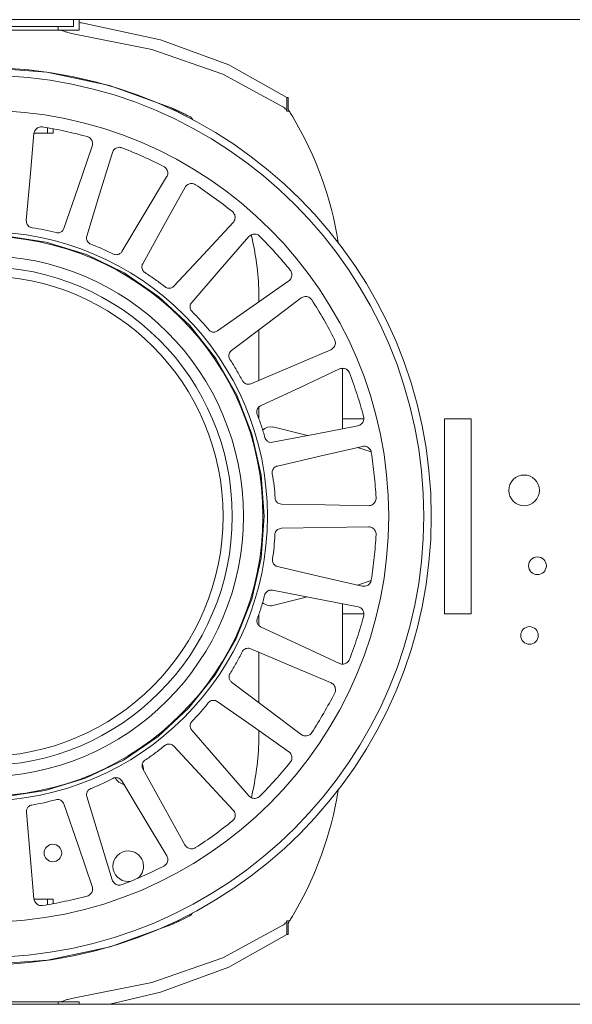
# Model space of a CAD drawing. Header units: millimetres. Extents: x -6861 to -4784, y -1296 to 6808.
# Tile 3 of 16: x -6659 to -6580, y 230 to 371. Entities that reach past the tile are written whole.
import ezdxf

# ---------------------------------------------------------------- set-up
doc = ezdxf.new("R2010")
doc.units = ezdxf.units.MM
doc.layers.add('E-LITE-EQPM', color=7, linetype='Continuous', lineweight=20)

# ---------------------------------------------------------------- blocks, each defined once
blk = doc.blocks.new('COLIN-2_GLB - 034008501 COLIN-1 White downlight LED 18_25W 2700K 20_ 2100_2775 lm-658659-Alzado_PDF')
at = {"layer": 'E-LITE-EQPM'}
for p, q in [((-6734.5, 371.26), (-6424.5, 371.26)), ((-6677.58, 370.3), (-6651.58, 370.3)), ((-6653.8, 370.3), (-6653.8, 369.77)), ((-6651.58, 370.3), (-6651.58, 371.26)), ((-6650.78, 369.77), (-6650.78, 371.26)), ((-6653.8, 369.77), (-6675.36, 369.77)), ((-6652.03, 369.77), (-6653.8, 369.77)), ((-6650.78, 369.77), (-6652.03, 369.77)), ((-6620.95, 360.11), (-6620.77, 360.11)), ((-6620.95, 360.11), (-6620.95, 358.14)), ((-6620.77, 360.11), (-6620.77, 358.37)), ((-6620.63, 358.14), (-6620.95, 358.14)), ((-6655.32, 354.95), (-6657.28, 354.95)), ((-6655.32, 354.95), (-6655.32, 355.72)), ((-6654.52, 354.95), (-6655.32, 354.95)), ((-6654.52, 354.95), (-6654.52, 355.57)), ((-6624.98, 330.76), (-6624.98, 332.11)), ((-6624.98, 319.5), (-6624.98, 326.73)), ((-6612.95, 321.23), (-6612.95, 312.57)), ((-6624.98, 313.96), (-6624.98, 315.68)), ((-6609.89, 314), (-6612.95, 314)), ((-6598.29, 286), (-6598.29, 314)), ((-6594.49, 314), (-6598.29, 314)), ((-6594.49, 314), (-6594.49, 286)), ((-6618, 311.58), (-6622.97, 312.81)), ((-6608.84, 309.24), (-6610.8, 309.87)), ((-6610.79, 290.13), (-6608.85, 290.76)), ((-6622.97, 287.19), (-6617.99, 288.42)), ((-6612.95, 287.43), (-6612.95, 278.79)), ((-6624.98, 284.3), (-6624.98, 285.96)), ((-6612.95, 286), (-6609.88, 286)), ((-6598.29, 286), (-6594.49, 286)), ((-6624.98, 273.27), (-6624.98, 280.5)), ((-6624.98, 267.89), (-6624.98, 269.24)), ((-6657.27, 245.05), (-6655.32, 245.05)), ((-6655.32, 245.05), (-6654.52, 245.05)), ((-6655.32, 244.28), (-6655.32, 245.05)), ((-6654.52, 244.43), (-6654.52, 245.05)), ((-6620.95, 241.93), (-6620.58, 241.93)), ((-6620.95, 241.93), (-6620.95, 239.97)), ((-6620.77, 241.63), (-6620.77, 239.97)), ((-6620.77, 239.97), (-6620.95, 239.97)), ((-6675.36, 230.31), (-6653.8, 230.31)), ((-6653.8, 230.31), (-6652.03, 230.31)), ((-6653.8, 230.31), (-6653.8, 230)), ((-6652.03, 230.31), (-6650.78, 230.31)), ((-6650.78, 230), (-6650.78, 230.31)), ((-6424.5, 230), (-6734.5, 230))]:
    blk.add_line(p, q, dxfattribs=at)
at = {"layer": 'E-LITE-EQPM', "flags": 128}
for points in [[(-6649.97, 370.73), (-6639.09, 368.37), (-6629.28, 364.78), (-6620.95, 360.11)], [(-6651.66, 369.24), (-6652.04, 369.3), (-6652.4, 369.4)], [(-6621.44, 358.71), (-6630.14, 363.43), (-6640.37, 367), (-6651.66, 369.24)], [(-6664.58, 364.38), (-6655.43, 363.72), (-6646.45, 361.82), (-6637.81, 358.71)], [(-6658.38, 342.43), (-6657.83, 348.67), (-6657.28, 354.92)], [(-6648.92, 353.11), (-6650.95, 347.2), (-6652.98, 341.3)], [(-6649.69, 340.21), (-6647.86, 346.2), (-6646.02, 352.2)], [(-6638.22, 348.69), (-6641.44, 343.34), (-6644.65, 337.98)], [(-6641.66, 336.23), (-6638.61, 341.72), (-6635.57, 347.2)], [(-6628.67, 342.15), (-6632.93, 337.58), (-6637.19, 333.01)], [(-6704.95, 300), (-6704.5, 306.02), (-6703.15, 311.91), (-6700.94, 317.54), (-6697.92, 322.77), (-6694.15, 327.49), (-6689.72, 331.59), (-6684.72, 334.99), (-6679.27, 337.6), (-6673.5, 339.37), (-6667.52, 340.26), (-6661.48, 340.25), (-6655.51, 339.34), (-6649.74, 337.55), (-6644.31, 334.91), (-6639.32, 331.5), (-6634.91, 327.38), (-6631.15, 322.64), (-6628.15, 317.4), (-6625.96, 311.77), (-6624.64, 305.88), (-6624.21, 300)], [(-6634.62, 330.68), (-6630.51, 335.41), (-6626.39, 340.14)], [(-6620.69, 333.76), (-6625.81, 330.18), (-6630.92, 326.59)], [(-6628.9, 323.78), (-6623.89, 327.55), (-6618.88, 331.32)], [(-6614.63, 323.9), (-6620.38, 321.46), (-6626.13, 319.02)], [(-6624.73, 315.84), (-6619.05, 318.49), (-6613.37, 321.14)], [(-6610.76, 312.99), (-6616.89, 311.8), (-6623.02, 310.61)], [(-6622.31, 307.21), (-6616.2, 308.62), (-6610.09, 310.03)], [(-6609.23, 301.52), (-6615.47, 301.63), (-6621.72, 301.73)], [(-6624.21, 300), (-6624.66, 293.98), (-6626, 288.09), (-6628.21, 282.46), (-6631.24, 277.23), (-6635.01, 272.51), (-6639.44, 268.41), (-6644.44, 265.01), (-6649.88, 262.4), (-6655.66, 260.63), (-6661.63, 259.74), (-6667.67, 259.75), (-6673.64, 260.66), (-6679.41, 262.45), (-6684.85, 265.09), (-6689.83, 268.5), (-6694.25, 272.62), (-6698, 277.36), (-6701.01, 282.6), (-6703.2, 288.23), (-6704.52, 294.12), (-6704.95, 300)], [(-6621.74, 298.27), (-6615.47, 298.37), (-6609.2, 298.48)], [(-6610.12, 289.98), (-6616.21, 291.38), (-6622.3, 292.79)], [(-6623.03, 289.4), (-6616.88, 288.2), (-6610.73, 287)], [(-6613.4, 278.88), (-6619.06, 281.51), (-6624.72, 284.15)], [(-6626.15, 280.99), (-6620.38, 278.54), (-6614.6, 276.09)], [(-6618.91, 268.7), (-6623.9, 272.45), (-6628.89, 276.21)], [(-6630.94, 273.42), (-6625.8, 269.82), (-6620.67, 266.22)], [(-6626.41, 259.89), (-6630.51, 264.6), (-6634.61, 269.31)], [(-6637.2, 267), (-6632.93, 262.42), (-6628.65, 257.83)], [(-6635.59, 252.83), (-6638.62, 258.29), (-6641.65, 263.75)], [(-6644.66, 262.03), (-6641.43, 256.66), (-6638.2, 251.28)], [(-6652.99, 258.72), (-6650.95, 252.79), (-6648.91, 246.86)], [(-6646.03, 247.83), (-6647.86, 253.8), (-6649.68, 259.78)], [(-6657.28, 245.11), (-6657.83, 251.34), (-6658.37, 257.56)], [(-6637.64, 241.37), (-6646.32, 238.22), (-6655.36, 236.29), (-6664.58, 235.62)], [(-6651.66, 230.84), (-6640.37, 233.08), (-6630.14, 236.64), (-6621.44, 241.37)], [(-6620.95, 239.97), (-6629.28, 235.3), (-6639.09, 231.71), (-6646.38, 229.97)], [(-6652.4, 230.68), (-6652.04, 230.77), (-6651.66, 230.84)]]:
    blk.add_lwpolyline(points, dxfattribs=at)
at = {"layer": 'E-LITE-EQPM'}
for centre, radius, start, end in [((-6664.58, 300), 63.3, 0, 180), ((-6664.58, 300), 64.38, 270, 90), ((-6664.58, 300), 58.26, 0, 180), ((-6663.56, 331.34), 50.62, 31.9794, 32.2833), ((-6664.81, 331.09), 39.85, 40.4089, 41.1285), ((-6663.56, 331.34), 50.62, 9.0622, 30.8633), ((-6664.58, 300), 40.84, 0, 180), ((-6664.58, 300), 40.19, 0, 180), ((-6664.81, 331.09), 39.85, 1.462, 13.4632), ((-6664.58, 300), 37.39, 0, 180), ((-6664.58, 300), 35.78, 0, 180), ((-6664.58, 300), 34.47, 360, 180), ((-6623.28, 311.18), 1.66, 78.8896, 134.0067), ((-6586.87, 303.72), 2.2, 0, 180), ((-6586.87, 303.72), 2.2, 180, 0), ((-6664.58, 300), 63.3, 180, 0), ((-6664.58, 300), 58.26, 180, 0), ((-6664.58, 300), 40.84, 180, 0), ((-6664.58, 300), 40.19, 180, 0), ((-6664.58, 300), 37.39, 180, 0), ((-6664.58, 300), 35.78, 180, 0), ((-6664.58, 300), 34.47, 180, 360), ((-6584.95, 292.9), 1.28, 0, 180), ((-6584.95, 292.9), 1.28, 180, 360), ((-6623.28, 288.82), 1.66, 225.4091, 281.1104), ((-6586.09, 282.9), 1.26, 360, 180), ((-6586.09, 282.9), 1.26, 180, 0), ((-6664.81, 268.91), 39.85, 346.5526, 358.538), ((-6643.74, 263.6), 2.2, 358.9655, 22.4743), ((-6643.74, 263.6), 2.2, 210.6762, 254.3101), ((-6663.56, 268.66), 50.62, 329.2397, 350.9424), ((-6654.56, 251.68), 1.26, 90, 270), ((-6654.56, 251.68), 1.26, 270, 90), ((-6643.74, 249.78), 2.2, 90, 270), ((-6643.74, 249.78), 2.2, 307.8756, 90), ((-6643.74, 249.78), 2.2, 270, 277.1703), ((-6664.81, 268.91), 39.85, 319.0205, 319.6051), ((-6663.56, 268.66), 50.62, 327.7167, 328.1248)]:
    blk.add_arc(centre, radius, start, end, dxfattribs=at)
for points in [[(-6650.81, 370.84), (-6650.53, 370.81), (-6650.25, 370.77), (-6649.97, 370.73)], [(-6652.4, 369.4), (-6652.58, 369.46), (-6652.91, 369.58), (-6653.33, 369.73), (-6653.52, 369.77), (-6653.6, 369.77)], [(-6620.95, 358.14), (-6621.02, 358.27), (-6621.17, 358.49), (-6621.35, 358.65), (-6621.44, 358.71)], [(-6620.63, 358.14), (-6620.57, 358.06), (-6620.46, 357.88), (-6620.29, 357.6), (-6620.17, 357.4), (-6620.11, 357.3)], [(-6657.28, 354.92), (-6657.27, 355.01), (-6657.23, 355.2), (-6657.09, 355.45), (-6656.89, 355.66), (-6656.64, 355.81), (-6656.36, 355.88), (-6656.16, 355.88), (-6656.07, 355.86)], [(-6656.07, 355.86), (-6654.99, 355.69), (-6652.84, 355.29), (-6650.71, 354.78), (-6649.66, 354.5)], [(-6646.02, 352.2), (-6645.99, 352.29), (-6645.91, 352.46), (-6645.73, 352.68), (-6645.49, 352.84), (-6645.21, 352.94), (-6644.92, 352.95), (-6644.73, 352.91), (-6644.64, 352.87)], [(-6644.64, 352.87), (-6643.62, 352.48), (-6641.6, 351.64), (-6639.63, 350.7), (-6638.65, 350.2)], [(-6635.57, 347.2), (-6635.53, 347.28), (-6635.41, 347.44), (-6635.19, 347.61), (-6634.92, 347.72), (-6634.63, 347.75), (-6634.34, 347.71), (-6634.16, 347.62), (-6634.08, 347.57)], [(-6634.08, 347.57), (-6633.17, 346.97), (-6631.37, 345.73), (-6629.63, 344.4), (-6628.78, 343.72)], [(-6657.56, 341.39), (-6657.65, 341.41), (-6657.84, 341.46), (-6658.09, 341.63), (-6658.27, 341.86), (-6658.37, 342.14), (-6658.38, 342.33), (-6658.38, 342.43)], [(-6654.1, 340.7), (-6654.67, 340.84), (-6655.82, 341.11), (-6656.97, 341.31), (-6657.56, 341.39)], [(-6626.39, 340.14), (-6626.33, 340.21), (-6626.19, 340.34), (-6625.93, 340.46), (-6625.64, 340.51), (-6625.35, 340.48), (-6625.08, 340.38), (-6624.93, 340.26), (-6624.86, 340.19)], [(-6649.1, 339.03), (-6649.2, 339.06), (-6649.37, 339.16), (-6649.57, 339.37), (-6649.7, 339.64), (-6649.75, 339.93), (-6649.72, 340.12), (-6649.69, 340.21)], [(-6624.86, 340.19), (-6624.09, 339.42), (-6622.59, 337.83), (-6621.16, 336.17), (-6620.48, 335.32)], [(-6645.87, 337.63), (-6646.39, 337.89), (-6647.46, 338.39), (-6648.55, 338.82), (-6649.1, 339.03)], [(-6641.33, 334.96), (-6641.41, 335.01), (-6641.56, 335.14), (-6641.72, 335.39), (-6641.79, 335.68), (-6641.77, 335.97), (-6641.7, 336.15), (-6641.66, 336.23)], [(-6638.45, 332.92), (-6638.91, 333.28), (-6639.85, 333.99), (-6640.83, 334.64), (-6641.33, 334.96)], [(-6634.57, 329.36), (-6634.64, 329.43), (-6634.76, 329.59), (-6634.86, 329.87), (-6634.87, 330.16), (-6634.79, 330.44), (-6634.69, 330.61), (-6634.62, 330.68)], [(-6618.88, 331.32), (-6618.81, 331.38), (-6618.64, 331.47), (-6618.36, 331.54), (-6618.07, 331.53), (-6617.79, 331.44), (-6617.55, 331.28), (-6617.42, 331.13), (-6617.37, 331.05)], [(-6617.37, 331.05), (-6616.78, 330.14), (-6615.64, 328.27), (-6614.59, 326.35), (-6614.1, 325.38)], [(-6632.18, 326.77), (-6632.55, 327.22), (-6633.33, 328.11), (-6634.15, 328.95), (-6634.57, 329.36)], [(-6629.12, 322.48), (-6629.17, 322.56), (-6629.26, 322.74), (-6629.3, 323.03), (-6629.25, 323.32), (-6629.11, 323.58), (-6628.98, 323.72), (-6628.9, 323.78)], [(-6627.32, 319.44), (-6627.6, 319.97), (-6628.17, 320.99), (-6628.79, 321.99), (-6629.12, 322.48)], [(-6613.37, 321.14), (-6613.28, 321.18), (-6613.1, 321.23), (-6612.81, 321.24), (-6612.53, 321.17), (-6612.28, 321.03), (-6612.07, 320.82), (-6611.98, 320.65), (-6611.95, 320.56)], [(-6611.95, 320.56), (-6611.56, 319.54), (-6610.83, 317.48), (-6610.21, 315.38), (-6609.92, 314.33)], [(-6625.22, 314.61), (-6625.26, 314.71), (-6625.3, 314.9), (-6625.28, 315.19), (-6625.17, 315.47), (-6624.98, 315.69), (-6624.82, 315.8), (-6624.73, 315.84)], [(-6624.1, 311.27), (-6624.25, 311.84), (-6624.6, 312.96), (-6625, 314.07), (-6625.22, 314.61)], [(-6610.09, 310.03), (-6610, 310.05), (-6609.81, 310.07), (-6609.53, 310.02), (-6609.27, 309.89), (-6609.05, 309.7), (-6608.89, 309.45), (-6608.84, 309.26), (-6608.82, 309.17)], [(-6608.82, 309.17), (-6608.65, 308.09), (-6608.37, 305.92), (-6608.2, 303.74), (-6608.14, 302.65)], [(-6623.04, 306.11), (-6623.06, 306.21), (-6623.06, 306.41), (-6622.98, 306.69), (-6622.81, 306.94), (-6622.59, 307.12), (-6622.41, 307.19), (-6622.31, 307.21)], [(-6622.64, 302.61), (-6622.67, 303.2), (-6622.78, 304.37), (-6622.94, 305.53), (-6623.04, 306.11)], [(-6622.68, 297.34), (-6622.68, 297.44), (-6622.64, 297.64), (-6622.5, 297.9), (-6622.28, 298.1), (-6622.02, 298.23), (-6621.83, 298.26), (-6621.74, 298.27)], [(-6609.2, 298.48), (-6609.1, 298.48), (-6608.91, 298.46), (-6608.65, 298.35), (-6608.42, 298.17), (-6608.25, 297.94), (-6608.14, 297.67), (-6608.13, 297.47), (-6608.13, 297.37)], [(-6623.01, 293.83), (-6622.92, 294.41), (-6622.78, 295.58), (-6622.7, 296.76), (-6622.68, 297.34)], [(-6608.13, 297.37), (-6608.19, 296.28), (-6608.37, 294.1), (-6608.65, 291.94), (-6608.82, 290.86)], [(-6625.2, 285.33), (-6624.99, 285.88), (-6624.61, 286.99), (-6624.29, 288.12), (-6624.15, 288.69)], [(-6624.15, 288.69), (-6624.12, 288.79), (-6624.05, 288.97), (-6623.85, 289.19), (-6623.6, 289.35), (-6623.32, 289.42), (-6623.13, 289.41), (-6623.03, 289.4)], [(-6610.73, 287), (-6610.63, 286.98), (-6610.45, 286.92), (-6610.21, 286.76), (-6610.03, 286.54), (-6609.91, 286.27), (-6609.86, 285.98), (-6609.89, 285.79), (-6609.91, 285.7)], [(-6609.91, 285.7), (-6610.2, 284.64), (-6610.82, 282.55), (-6611.55, 280.49), (-6611.94, 279.47)], [(-6629.11, 277.46), (-6628.8, 277.96), (-6628.19, 278.96), (-6627.64, 280), (-6627.38, 280.53)], [(-6627.38, 280.53), (-6627.34, 280.62), (-6627.23, 280.78), (-6626.99, 280.96), (-6626.71, 281.06), (-6626.42, 281.08), (-6626.23, 281.03), (-6626.15, 280.99)], [(-6614.6, 276.09), (-6614.52, 276.05), (-6614.35, 275.95), (-6614.15, 275.75), (-6614.02, 275.49), (-6613.96, 275.21), (-6613.97, 274.91), (-6614.04, 274.73), (-6614.08, 274.64)], [(-6614.08, 274.64), (-6614.58, 273.67), (-6615.63, 271.75), (-6616.77, 269.89), (-6617.36, 268.97)], [(-6634.57, 270.58), (-6634.16, 271), (-6633.36, 271.86), (-6632.61, 272.76), (-6632.24, 273.22)], [(-6632.24, 273.22), (-6632.18, 273.3), (-6632.04, 273.44), (-6631.77, 273.56), (-6631.48, 273.6), (-6631.19, 273.56), (-6631.02, 273.47), (-6630.94, 273.42)], [(-6641.35, 264.98), (-6640.86, 265.31), (-6639.89, 265.98), (-6638.97, 266.71), (-6638.52, 267.09)], [(-6638.52, 267.09), (-6638.44, 267.15), (-6638.27, 267.25), (-6637.98, 267.32), (-6637.69, 267.3), (-6637.42, 267.19), (-6637.27, 267.07), (-6637.2, 267)], [(-6620.67, 266.22), (-6620.59, 266.17), (-6620.45, 266.04), (-6620.3, 265.79), (-6620.22, 265.51), (-6620.22, 265.22), (-6620.29, 264.94), (-6620.4, 264.77), (-6620.46, 264.7)], [(-6620.46, 264.7), (-6621.15, 263.85), (-6622.57, 262.19), (-6624.07, 260.61), (-6624.84, 259.83)], [(-6649.13, 260.92), (-6648.59, 261.13), (-6647.51, 261.59), (-6646.45, 262.11), (-6645.93, 262.39)], [(-6645.93, 262.39), (-6645.84, 262.43), (-6645.66, 262.5), (-6645.36, 262.5), (-6645.08, 262.42), (-6644.83, 262.26), (-6644.71, 262.11), (-6644.66, 262.03)], [(-6657.6, 258.56), (-6657.02, 258.66), (-6655.86, 258.88), (-6654.72, 259.17), (-6654.16, 259.33)], [(-6654.16, 259.33), (-6654.06, 259.36), (-6653.87, 259.38), (-6653.57, 259.33), (-6653.31, 259.19), (-6653.11, 258.98), (-6653.02, 258.81), (-6652.99, 258.72)], [(-6628.65, 257.83), (-6628.59, 257.76), (-6628.48, 257.6), (-6628.38, 257.33), (-6628.36, 257.04), (-6628.42, 256.76), (-6628.55, 256.5), (-6628.68, 256.36), (-6628.76, 256.3)], [(-6628.76, 256.3), (-6629.61, 255.61), (-6631.35, 254.28), (-6633.15, 253.04), (-6634.06, 252.45)], [(-6638.2, 251.28), (-6638.15, 251.2), (-6638.08, 251.02), (-6638.04, 250.74), (-6638.08, 250.45), (-6638.2, 250.19), (-6638.38, 249.96), (-6638.54, 249.85), (-6638.63, 249.8)], [(-6638.63, 249.8), (-6639.6, 249.31), (-6641.58, 248.37), (-6643.6, 247.54), (-6644.62, 247.14)], [(-6648.91, 246.86), (-6648.88, 246.77), (-6648.84, 246.59), (-6648.86, 246.3), (-6648.96, 246.03), (-6649.13, 245.79), (-6649.36, 245.61), (-6649.54, 245.53), (-6649.63, 245.51)], [(-6649.63, 245.51), (-6650.69, 245.23), (-6652.81, 244.72), (-6654.96, 244.32), (-6656.04, 244.15)], [(-6621.44, 241.37), (-6621.35, 241.43), (-6621.17, 241.59), (-6621.02, 241.81), (-6620.95, 241.93)], [(-6620.07, 242.78), (-6620.13, 242.68), (-6620.24, 242.48), (-6620.41, 242.2), (-6620.52, 242.02), (-6620.58, 241.93)], [(-6653.6, 230.31), (-6653.52, 230.31), (-6653.33, 230.35), (-6652.91, 230.5), (-6652.58, 230.62), (-6652.4, 230.68)]]:
    blk.add_open_spline(points, degree=3, dxfattribs=at)
for points, knots in [([(-6637.81, 358.71), (-6637.63, 358.64), (-6637.4, 358.53), (-6637.11, 358.4), (-6636.96, 358.33), (-6636.81, 358.26), (-6636.66, 358.19), (-6636.51, 358.12), (-6636.3, 358.03), (-6635.94, 357.86), (-6635.42, 357.61), (-6635.01, 357.4), (-6634.8, 357.3)], [0, 0, 0, 0, 0.2, 0.25, 0.3, 0.35, 0.4, 0.45, 0.5, 0.6, 0.8, 1, 1, 1, 1]), ([(-6649.66, 354.5), (-6649.47, 354.44), (-6649.2, 354.29), (-6648.97, 353.96), (-6648.87, 353.68), (-6648.85, 353.39), (-6648.89, 353.2), (-6648.92, 353.11)], [-1, -1, -1, -1, -0.666667, -0.5, -0.333333, -0.166667, 0, 0, 0, 0]), ([(-6638.65, 350.2), (-6638.48, 350.11), (-6638.25, 349.9), (-6638.09, 349.54), (-6638.05, 349.25), (-6638.09, 348.95), (-6638.17, 348.78), (-6638.22, 348.69)], [-1, -1, -1, -1, -0.666667, -0.5, -0.333333, -0.166667, 0, 0, 0, 0]), ([(-6628.78, 343.72), (-6628.63, 343.59), (-6628.45, 343.34), (-6628.37, 342.95), (-6628.39, 342.66), (-6628.49, 342.38), (-6628.61, 342.22), (-6628.67, 342.15)], [-1, -1, -1, -1, -0.666667, -0.5, -0.333333, -0.166667, 0, 0, 0, 0]), ([(-6652.98, 341.3), (-6653.03, 341.17), (-6653.14, 340.99), (-6653.36, 340.81), (-6653.57, 340.7), (-6653.82, 340.65), (-6654.01, 340.67), (-6654.1, 340.7)], [-1, -1, -1, -1, -0.7, -0.55, -0.4, -0.2, 0, 0, 0, 0]), ([(-6644.65, 337.98), (-6644.72, 337.87), (-6644.87, 337.71), (-6645.12, 337.58), (-6645.34, 337.53), (-6645.6, 337.53), (-6645.78, 337.59), (-6645.87, 337.63)], [-1, -1, -1, -1, -0.7, -0.55, -0.4, -0.2, 0, 0, 0, 0]), ([(-6620.48, 335.32), (-6620.35, 335.16), (-6620.23, 334.88), (-6620.23, 334.48), (-6620.32, 334.2), (-6620.47, 333.95), (-6620.61, 333.82), (-6620.69, 333.76)], [-1, -1, -1, -1, -0.666667, -0.5, -0.333333, -0.166667, 0, 0, 0, 0]), ([(-6637.19, 333.01), (-6637.28, 332.91), (-6637.46, 332.79), (-6637.73, 332.72), (-6637.96, 332.71), (-6638.22, 332.76), (-6638.38, 332.86), (-6638.45, 332.92)], [-1, -1, -1, -1, -0.7, -0.55, -0.4, -0.2, 0, 0, 0, 0]), ([(-6630.92, 326.59), (-6631.04, 326.52), (-6631.23, 326.43), (-6631.51, 326.42), (-6631.74, 326.46), (-6631.98, 326.57), (-6632.12, 326.69), (-6632.18, 326.77)], [-1, -1, -1, -1, -0.7, -0.55, -0.4, -0.2, 0, 0, 0, 0]), ([(-6614.1, 325.38), (-6614.01, 325.2), (-6613.95, 324.9), (-6614.03, 324.51), (-6614.17, 324.25), (-6614.38, 324.04), (-6614.54, 323.94), (-6614.63, 323.9)], [-1, -1, -1, -1, -0.666667, -0.5, -0.333333, -0.166667, 0, 0, 0, 0]), ([(-6626.13, 319.02), (-6626.26, 318.96), (-6626.47, 318.92), (-6626.74, 318.97), (-6626.96, 319.05), (-6627.17, 319.21), (-6627.28, 319.36), (-6627.32, 319.44)], [-1, -1, -1, -1, -0.7, -0.55, -0.4, -0.2, 0, 0, 0, 0]), ([(-6609.92, 314.33), (-6609.87, 314.14), (-6609.88, 313.83), (-6610.04, 313.47), (-6610.23, 313.24), (-6610.48, 313.07), (-6610.66, 313.01), (-6610.76, 312.99)], [-1, -1, -1, -1, -0.666667, -0.5, -0.333333, -0.166667, 0, 0, 0, 0]), ([(-6623.02, 310.61), (-6623.15, 310.58), (-6623.36, 310.59), (-6623.63, 310.69), (-6623.82, 310.82), (-6623.99, 311.01), (-6624.07, 311.18), (-6624.1, 311.27)], [-1, -1, -1, -1, -0.7, -0.55, -0.4, -0.2, 0, 0, 0, 0]), ([(-6621.72, 301.73), (-6621.86, 301.74), (-6622.06, 301.79), (-6622.3, 301.94), (-6622.46, 302.11), (-6622.59, 302.33), (-6622.63, 302.52), (-6622.64, 302.61)], [-1, -1, -1, -1, -0.7, -0.55, -0.4, -0.2, 0, 0, 0, 0]), ([(-6608.14, 302.65), (-6608.13, 302.45), (-6608.2, 302.15), (-6608.43, 301.83), (-6608.67, 301.65), (-6608.94, 301.54), (-6609.13, 301.52), (-6609.23, 301.52)], [-1, -1, -1, -1, -0.666667, -0.5, -0.333333, -0.166667, 0, 0, 0, 0]), ([(-6622.3, 292.79), (-6622.43, 292.82), (-6622.62, 292.91), (-6622.82, 293.11), (-6622.95, 293.3), (-6623.02, 293.55), (-6623.02, 293.74), (-6623.01, 293.83)], [-1, -1, -1, -1, -0.7, -0.55, -0.4, -0.2, 0, 0, 0, 0]), ([(-6608.82, 290.86), (-6608.85, 290.66), (-6608.98, 290.38), (-6609.28, 290.12), (-6609.55, 289.99), (-6609.84, 289.94), (-6610.03, 289.96), (-6610.12, 289.98)], [-1, -1, -1, -1, -0.666667, -0.5, -0.333333, -0.166667, 0, 0, 0, 0]), ([(-6624.72, 284.15), (-6624.84, 284.21), (-6625.01, 284.34), (-6625.17, 284.57), (-6625.25, 284.79), (-6625.27, 285.05), (-6625.23, 285.24), (-6625.2, 285.33)], [-1, -1, -1, -1, -0.7, -0.55, -0.4, -0.2, 0, 0, 0, 0]), ([(-6611.94, 279.47), (-6612.01, 279.28), (-6612.2, 279.03), (-6612.54, 278.84), (-6612.83, 278.77), (-6613.12, 278.78), (-6613.31, 278.84), (-6613.4, 278.88)], [-1, -1, -1, -1, -0.666667, -0.5, -0.333333, -0.166667, 0, 0, 0, 0]), ([(-6628.89, 276.21), (-6629, 276.3), (-6629.13, 276.46), (-6629.23, 276.72), (-6629.27, 276.95), (-6629.24, 277.21), (-6629.16, 277.38), (-6629.11, 277.46)], [-1, -1, -1, -1, -0.7, -0.55, -0.4, -0.2, 0, 0, 0, 0]), ([(-6634.61, 269.31), (-6634.7, 269.42), (-6634.8, 269.6), (-6634.85, 269.88), (-6634.83, 270.11), (-6634.75, 270.36), (-6634.64, 270.51), (-6634.57, 270.58)], [-1, -1, -1, -1, -0.7, -0.55, -0.4, -0.2, 0, 0, 0, 0]), ([(-6617.36, 268.97), (-6617.47, 268.8), (-6617.7, 268.6), (-6618.08, 268.48), (-6618.37, 268.47), (-6618.66, 268.54), (-6618.83, 268.64), (-6618.91, 268.7)], [-1, -1, -1, -1, -0.666667, -0.5, -0.333333, -0.166667, 0, 0, 0, 0]), ([(-6641.65, 263.75), (-6641.71, 263.87), (-6641.77, 264.08), (-6641.76, 264.35), (-6641.7, 264.58), (-6641.56, 264.8), (-6641.42, 264.93), (-6641.35, 264.98)], [-1, -1, -1, -1, -0.7, -0.55, -0.4, -0.2, 0, 0, 0, 0]), ([(-6649.68, 259.78), (-6649.72, 259.91), (-6649.74, 260.12), (-6649.67, 260.39), (-6649.56, 260.6), (-6649.38, 260.79), (-6649.22, 260.88), (-6649.13, 260.92)], [-1, -1, -1, -1, -0.7, -0.55, -0.4, -0.2, 0, 0, 0, 0]), ([(-6658.37, 257.56), (-6658.38, 257.7), (-6658.36, 257.91), (-6658.23, 258.16), (-6658.08, 258.34), (-6657.87, 258.49), (-6657.69, 258.55), (-6657.6, 258.56)], [-1, -1, -1, -1, -0.7, -0.55, -0.4, -0.2, 0, 0, 0, 0]), ([(-6624.84, 259.83), (-6624.98, 259.69), (-6625.25, 259.54), (-6625.65, 259.5), (-6625.94, 259.56), (-6626.2, 259.68), (-6626.35, 259.81), (-6626.41, 259.89)], [-1, -1, -1, -1, -0.666667, -0.5, -0.333333, -0.166667, 0, 0, 0, 0]), ([(-6634.06, 252.45), (-6634.23, 252.34), (-6634.52, 252.25), (-6634.92, 252.29), (-6635.19, 252.41), (-6635.42, 252.59), (-6635.54, 252.74), (-6635.59, 252.83)], [-1, -1, -1, -1, -0.666667, -0.5, -0.333333, -0.166667, 0, 0, 0, 0]), ([(-6644.62, 247.14), (-6644.8, 247.07), (-6645.11, 247.04), (-6645.48, 247.17), (-6645.73, 247.34), (-6645.92, 247.56), (-6646, 247.74), (-6646.03, 247.83)], [-1, -1, -1, -1, -0.666667, -0.5, -0.333333, -0.166667, 0, 0, 0, 0]), ([(-6656.04, 244.15), (-6656.24, 244.12), (-6656.54, 244.15), (-6656.89, 244.36), (-6657.09, 244.57), (-6657.23, 244.83), (-6657.27, 245.02), (-6657.28, 245.11)], [-1, -1, -1, -1, -0.666667, -0.5, -0.333333, -0.166667, 0, 0, 0, 0]), ([(-6634.73, 242.78), (-6634.85, 242.71), (-6635.04, 242.6), (-6635.28, 242.47), (-6635.47, 242.37), (-6635.66, 242.28), (-6635.85, 242.19), (-6636.03, 242.1), (-6636.22, 242.01), (-6636.41, 241.92), (-6636.59, 241.84), (-6636.77, 241.76), (-6637.01, 241.64), (-6637.3, 241.51), (-6637.53, 241.41), (-6637.64, 241.37)], [0, 0, 0, 0, 0.125, 0.1875, 0.25, 0.3125, 0.375, 0.4375, 0.5, 0.5625, 0.625, 0.6875, 0.75, 0.875, 1, 1, 1, 1])]:
    blk.add_open_spline(points, degree=3, knots=knots, dxfattribs=at)

msp = doc.modelspace()

# ---------------------------------------------------------------- block references
at = {"layer": 'E-LITE-EQPM'}
msp.add_blockref('COLIN-2_GLB - 034008501 COLIN-1 White downlight LED 18_25W 2700K 20_ 2100_2775 lm-658659-Alzado_PDF', (0, 0), dxfattribs=at)

doc.saveas('drawing.dxf')
